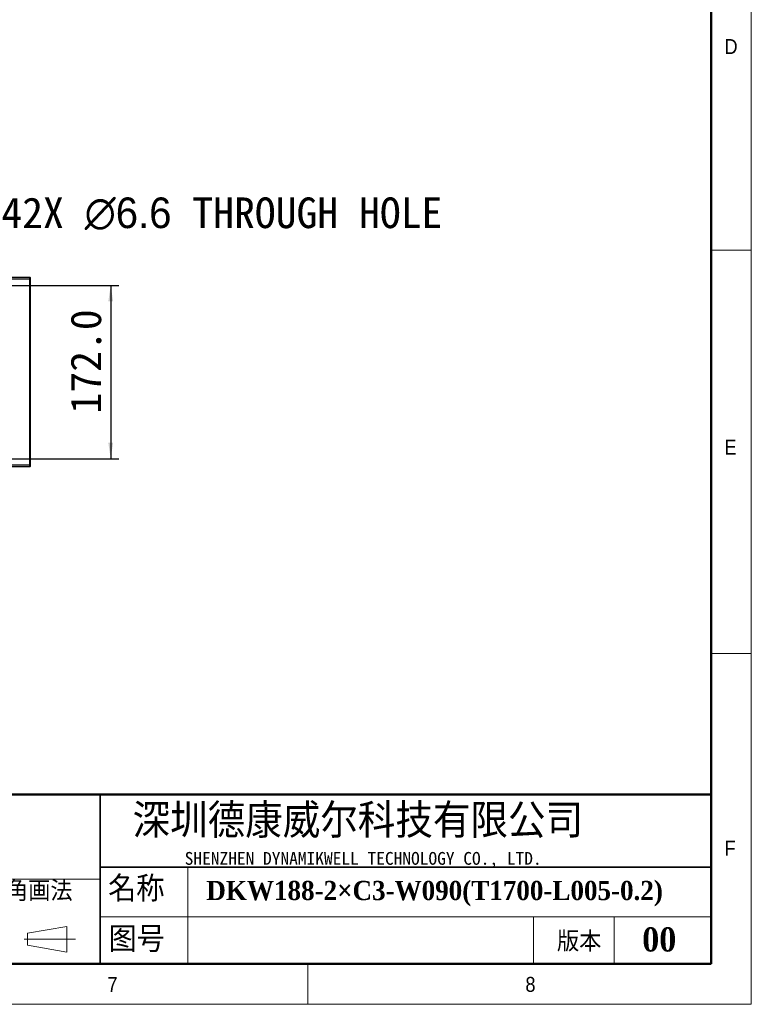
# Model space of a CAD drawing. Header units: millimetres. Extents: x 40 to 3331, y 40 to 2336.
# Tile 7 of 12: x 2594 to 3320, y 40 to 1016. Entities that reach past the tile are written whole.
import ezdxf

# ---------------------------------------------------------------- set-up
doc = ezdxf.new("R2010")
doc.units = ezdxf.units.MM
doc.header["$LTSCALE"] = 8
doc.header["$PDSIZE"] = -1
doc.layers.add('DIMNS', color=7, linetype='Continuous')
doc.styles.add('SLDTEXTSTYLE0', font='Gothic.ttf', dxfattribs={"width": 0.913})
doc.styles.add('SLDTEXTSTYLE1', font='timesbd.ttf', dxfattribs={"width": 0.933})
doc.styles.add('SLDTEXTSTYLE3', font='txt', dxfattribs={"bigfont": 'bigfont'})
doc.styles.add('SLDTEXTSTYLE4', font='txt', dxfattribs={"bigfont": 'bigfont'})
doc.styles.add('SLDTEXTSTYLE5', font='txt')
doc.styles.add('SLDTEXTSTYLE7', font='txt')
doc.dimstyles.new('SLDDIMSTYLE0', dxfattribs={"dimtxt": 30.4, "dimasz": 16, "dimexe": 0, "dimexo": 0.0625, "dimgap": 7.6, "dimtad": 2, "dimdec": 1, "dimrnd": 1e-09, "dimzin": 4, "dimdsep": 46, "dimtxsty": 'SLDTEXTSTYLE7', "dimsah": 1, "dimcen": 0.09, "dimadec": 0, "dimazin": 1, "dimtfac": 1, "dimtdec": 1, "dimtmove": 0, "dimatfit": 0, "dimfxl": 0, "dimfrac": 2, "dimtolj": 1, "dimtzin": 12, "dimarcsym": 0})
doc.dimstyles.new('SLDDIMSTYLE8', dxfattribs={"dimtxt": 30.4, "dimasz": 16, "dimexe": 0, "dimexo": 0.0625, "dimgap": 7.6, "dimtad": 0, "dimtih": 1, "dimtoh": 1, "dimdec": 1, "dimrnd": 1e-09, "dimzin": 12, "dimdsep": 46, "dimtxsty": 'SLDTEXTSTYLE7', "dimsah": 1, "dimcen": 0, "dimadec": 0, "dimazin": 3, "dimtfac": 1, "dimtdec": 1, "dimtofl": 0, "dimtmove": 0, "dimatfit": 3, "dimfxl": 0, "dimfrac": 2, "dimtolj": 1, "dimtzin": 12, "dimarcsym": 0})

# ---------------------------------------------------------------- blocks, each defined once
blk = doc.blocks.new('_D_26')
at = {"layer": 'Defpoints', "color": 0}
for p in [(2536.48, 756.27), (2536.21, 749.67)]:
    blk.add_point(p, dxfattribs=at)
at = {"layer": 'DIMNS', "color": 0, "lineweight": -2}
for p, q in [((2539.25, 824.4), (2537.13, 772.26)), ((2568.22, 824.4), (2539.25, 824.4))]:
    blk.add_line(p, q, dxfattribs=at)
at = {"layer": 'DIMNS', "color": 0}
blk.add_solid([(2534.47, 772.36), (2539.8, 772.15), (2536.48, 756.27)], dxfattribs=at)
at = {"layer": 'DIMNS', "color": 0, "insert": (2575.82, 840.11), "char_height": 30.4, "attachment_point": 1, "style": 'SLDTEXTSTYLE7'}
blk.add_mtext('\\A1;42X {\\fMS PGothic|b0|i0|c128|p34;∅6.6} THROUGH HOLE', dxfattribs=at)
blk = doc.blocks.new('_D_27')
at = {"layer": 'DIMNS'}
for p, q in [((2552.35, 752.97), (2692.35, 752.97)), ((2684.35, 752.97), (2684.35, 580.97)), ((2552.35, 580.97), (2692.35, 580.97))]:
    blk.add_line(p, q, dxfattribs=at)
for points in [[(2684.35, 752.97), (2681.95, 736.97), (2686.75, 736.97)], [(2684.35, 580.97), (2686.75, 596.97), (2681.95, 596.97)]]:
    blk.add_solid(points, dxfattribs=at)
at = {"layer": 'DIMNS', "insert": (2644.46, 625.8), "char_height": 30.4, "attachment_point": 1, "rotation": 90, "style": 'SLDTEXTSTYLE7'}
blk.add_mtext('172.0', dxfattribs=at)

msp = doc.modelspace()

# ---------------------------------------------------------------- linework, layer by layer
at = {"color": 7, "linetype": 'Continuous', "lineweight": 18}
for p, q in [((3320, 40), (3320, 2336)), ((3280, 2296), (3280, 80)), ((3280, 788), (3320, 788)), ((3280, 388), (3320, 388)), ((2760.7398642, 176), (2760.7398642, 80)), ((2201.4758613, 164), (2674.0064972, 164)), ((2601.9065866, 110.5499805), (2640.7500893, 117.2694797)), ((2640.7500893, 117.2694797), (2640.7500893, 91.683194)), ((2674.0064972, 126.7204382), (3280, 126.7204382)), ((3104, 126.7204382), (3104, 80)), ((3184, 126.7204382), (3184, 80)), ((2601.9065866, 98.5499805), (2601.9065866, 110.5499805)), ((2598.4402248, 104.5499805), (2649.5575626, 104.5499805)), ((2601.9065866, 98.5499805), (2640.7500893, 91.683194)), ((80, 80), (3280, 80)), ((984, 80), (3280, 80)), ((2880, 80), (2880, 40)), ((40, 40), (3320, 40))]:
    msp.add_line(p, q, dxfattribs=at)
at = {"color": 7, "linetype": 'Continuous', "lineweight": 50}
for p, q in [((3280, 2296), (3280, 80)), ((3280, 248), (1464, 248)), ((80, 80), (3280, 80))]:
    msp.add_line(p, q, dxfattribs=at)
at = {"color": 7, "linetype": 'Continuous', "lineweight": 25}
for p, q in [((2584.6487255, 760.9713275), (2604.048726, 760.9713275)), ((2604.048726, 758.9713309), (2584.6487255, 758.9713309)), ((2604.048726, 758.9713309), (2604.048726, 760.9713275)), ((2604.3486566, 760.6713299), (2604.048726, 760.9713275)), ((2604.048726, 574.9713305), (2604.048726, 758.9713309)), ((2604.3486566, 758.8470701), (2604.048726, 758.9713309)), ((2604.3486566, 760.6713299), (2604.3486566, 758.8470701)), ((2604.3486566, 758.8470701), (2604.3486566, 575.0955913)), ((2584.6487255, 574.9713305), (2604.048726, 574.9713305)), ((2604.048726, 572.9713339), (2584.6487255, 572.9713339)), ((2604.3486566, 575.0955913), (2604.048726, 574.9713305)), ((2604.048726, 572.9713339), (2604.048726, 574.9713305)), ((2604.3486566, 573.2713316), (2604.048726, 572.9713339)), ((2604.3486566, 575.0955913), (2604.3486566, 573.2713316))]:
    msp.add_line(p, q, dxfattribs=at)
at = {"color": 7, "linetype": 'Continuous', "lineweight": 35}
for p, q in [((2674.0064972, 248), (2674.0064972, 80)), ((2674.0064972, 176), (3280, 176))]:
    msp.add_line(p, q, dxfattribs=at)

# ---------------------------------------------------------------- texts
at = {"color": 7, "linetype": 'Continuous', "lineweight": 0}
for s, insert, char_height, attachment_point, style in [('D', (3293.3333333, 997.1704528), 14.8166667, 1, 'SLDTEXTSTYLE0'), ('E', (3293.3333333, 599.9106936), 14.8166667, 1, 'SLDTEXTSTYLE0'), ('深圳德康威尔科技有限公司', (2706.035275, 238.9403364), 33.866666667, 1, 'SLDTEXTSTYLE4'), ('F', (3293.3333333, 202.2338134), 14.8166667, 1, 'SLDTEXTSTYLE0'), ('SHENZHEN DYNAMIKWELL TECHNOLOGY CO., LTD.', (2757.7422597, 191.0601178), 12.7, 1, 'SLDTEXTSTYLE5'), ('名称', (2681.7878779, 167.243517), 25.4, 1, 'SLDTEXTSTYLE3'), ('DKW188-2×C3-W090(T1700-L005-0.2)', (2779.2438769, 162.3900317), 19.05, 1, 'SLDTEXTSTYLE1'), ('图号', (2682.128891, 117.170145), 25.4, 1, 'SLDTEXTSTYLE3'), ('版本', (3127.1953082, 112.3594717), 20, 1, 'SLDTEXTSTYLE3'), ('00', (3228.6372553, 116.3460171), 24, 2, 'SLDTEXTSTYLE1'), ('7', (2681.1653799, 67.1747364), 14.8166667, 1, 'SLDTEXTSTYLE0'), ('8', (3095.8188424, 67.1747364), 14.8166667, 1, 'SLDTEXTSTYLE0')]:
    msp.add_mtext(s, dxfattribs=dict(at, insert=insert, char_height=char_height, attachment_point=attachment_point, style=style))
at = {"layer": 'DIMNS', "color": 7, "insert": (2536.4839625, 162.4328436), "char_height": 20, "attachment_point": 1, "style": 'SLDTEXTSTYLE3'}
msp.add_mtext('第三角画法', dxfattribs=at)

# ---------------------------------------------------------------- dimensions: what is measured, and where the dimension line sits
at = {"layer": 'DIMNS'}
dim = msp.add_diameter_dim_2p(p1=(2536.2148855, 749.6740441), p2=(2536.4824811, 756.2686171), text='42X {\\fMS PGothic|b0|i0|c128|p34;<>} THROUGH HOLE', dimstyle='SLDDIMSTYLE8', dxfattribs=at)
dim.commit()
dim.dimension.update_dxf_attribs({"geometry": '_D_26', "text_midpoint": (2822.0989055, 824.4014285), "dimtype": 163})
dim = msp.add_linear_dim(base=(2684.3486833, 580.9713306), p1=(2542.1886833, 752.9713306), p2=(2542.1886833, 580.9713306), angle=90, dimstyle='SLDDIMSTYLE0', dxfattribs=at)
dim.commit()
dim.dimension.update_dxf_attribs({"geometry": '_D_27', "text_midpoint": (2684.3486833, 674.2240922), "dimtype": 160})

doc.saveas('drawing.dxf')
